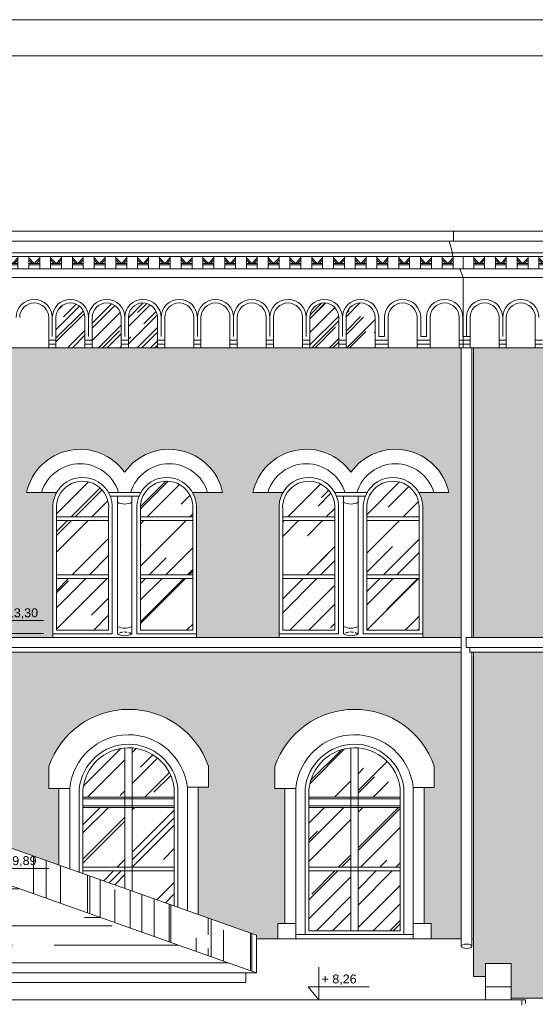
# Model space of a CAD drawing. Header units: millimetres. Extents: x -5254 to 173417, y -28809 to -6400.
# Tile 170 of 256: x 122901 to 123612, y -11898 to -10542. Entities that reach past the tile are written whole.
import ezdxf

# ---------------------------------------------------------------- set-up
doc = ezdxf.new("R2010")
doc.units = ezdxf.units.MM
doc.linetypes.add('HIDDEN', pattern=[9.525, 6.35, -3.175])
for name, color, linetype, lineweight in [('me_cegła', 7, 'Continuous', 5), ('me_cienka', 7, 'Continuous', 15), ('me_cienkie', 7, 'Continuous', 9), ('me_drewno', 7, 'Continuous', 15), ('me_koty', 7, 'Continuous', 13), ('me_szyby', 7, 'Continuous', 13), ('me_tabela', 7, 'Continuous', 20), ('me_ściany', 7, 'Continuous', 20)]:
    doc.layers.add(name, color=color, linetype=linetype, lineweight=lineweight)
doc.styles.add('TABELKA', font='arial.ttf')
pattern_1 = [(45, (102824.302, -23994.794), (21.552615, 57.47364), [381, -50.8, 127, -25.4]), (45, (102839.21, -23961.927), (-41.847994, 5.92697), [76.2, -8.382, 152.4, -19.05]), (45, (102818.016, -23970.548), (81.36112, 105.428207), [203.2, -35.56, 101.6, -25.4])]

# ---------------------------------------------------------------- blocks, each defined once
blk = doc.blocks.new('arch1')
at = {"layer": 'me_cienkie'}
for p, q in [((-42, 231.9), (-42, 202.6)), ((178, 231.4), (178, 201)), ((-42, 202.6), (-28, 202.6)), ((178, 201), (164, 201)), ((-13, 0), (149, 0))]:
    blk.add_line(p, q, dxfattribs=at)
for points in [[(-13, 202.6), (-38, 202.6)], [(-28, 15), (-28, 202.6)], [(-13, 0), (-13, 202.6)], [(149, 0), (149, 201)], [(149, 201), (174, 201)], [(164, 15), (164, 201)], [(-13, 4.5), (-13, -6), (-37.5, -6), (-37.5, 15)], [(-37.5, 15), (-13, 15)], [(149, 4.5), (149, -6), (173.5, -6), (173.5, 15)], [(173.5, 15), (149, 15)]]:
    blk.add_lwpolyline(points, dxfattribs=at)
blk.add_arc((67.9, 193.6), 116.4, 18.9472, 160.8043, dxfattribs=at)
blk = doc.blocks.new('*U11733')
at = {"layer": 'me_cienkie'}
for points in [[(-7.5, -8.5), (-7.5, 8.5)], [(-7.5, 6.5), (0, -1)], [(-7.5, 3.7), (-2.8, -1)], [(7.5, 6.5), (0, -1)], [(7.5, 3.7), (2.8, -1)], [(7.5, -8.5), (7.5, 8.5)], [(0, -1), (-7.5, -1)], [(0, -3), (-7.5, -3)], [(0, -1), (7.5, -1)], [(0, -3), (7.5, -3)]]:
    blk.add_lwpolyline(points, dxfattribs=at)
blk = doc.blocks.new('*U11734')
at = {"layer": 'me_cienkie', "color": 0, "linetype": 'ByBlock', "lineweight": -2, "transparency": 16777216}
for p in [(0, 0), (30, 0), (60, 0), (90, 0), (120, 0), (150, 0), (180, 0), (210, 0), (240, 0), (270, 0), (300, 0), (330, 0), (360, 0), (390, 0), (420, 0), (450, 0), (480, 0), (510, 0), (540, 0), (570, 0), (600, 0), (630, 0), (660, 0), (690, 0), (720, 0), (750, 0), (780, 0), (810, 0), (840, 0), (870, 0), (900, 0), (930, 0), (960, 0), (990, 0), (1020, 0), (1050, 0), (1080, 0)]:
    blk.add_blockref('*U11733', p, dxfattribs=at)
blk = doc.blocks.new('*U11724')
at = {"layer": 'me_cienkie'}
for points in [[(-7.5, -8.5), (-7.5, 8.5)], [(-7.5, 6.5), (0, -1)], [(-7.5, 3.7), (-2.8, -1)], [(7.5, 6.5), (0, -1)], [(7.5, 3.7), (2.8, -1)], [(7.5, -8.5), (7.5, 8.5)], [(0, -1), (-7.5, -1)], [(0, -3), (-7.5, -3)], [(0, -1), (7.5, -1)], [(0, -3), (7.5, -3)]]:
    blk.add_lwpolyline(points, dxfattribs=at)
blk = doc.blocks.new('*U11725')
at = {"layer": 'me_cienkie', "color": 0, "linetype": 'ByBlock', "lineweight": -2, "transparency": 16777216}
for p in [(0, 0), (30, 0), (60, 0), (90, 0), (120, 0), (150, 0), (180, 0), (210, 0), (240, 0), (270, 0), (300, 0), (330, 0), (360, 0), (390, 0), (420, 0), (450, 0), (480, 0), (510, 0), (540, 0), (570, 0), (600, 0), (630, 0), (660, 0), (690, 0), (720, 0), (750, 0), (780, 0), (810, 0), (840, 0), (870, 0), (900, 0), (930, 0), (960, 0), (990, 0), (1020, 0), (1050, 0), (1080, 0), (1110, 0), (1140, 0), (1170, 0), (1200, 0), (1230, 0)]:
    blk.add_blockref('*U11724', p, dxfattribs=at)
blk = doc.blocks.new('KOTA')
at = {"color": 0}
for p, q in [((0, 0), (0, 50)), ((-16.6, 20), (76.8, 20)), ((-16.6, 20), (0, 0))]:
    blk.add_line(p, q, dxfattribs=at)
at = {"color": 0, "style": 'TABELKA', "flags": 4}
blk.add_attdef('POZIOM', (1.4, 25), '', height=13.7, rotation=360, dxfattribs=at)

msp = doc.modelspace()

# ---------------------------------------------------------------- hatches: boundary and pattern name
at = {"layer": 'me_cegła'}
h = msp.add_hatch(dxfattribs=at)
h.set_pattern_fill('AR-BRSTD', color=256, scale=0.125)
h.set_pattern_definition([(0, (122242.051, -11393.04), (0, 8.467725), []), (90, (122242.051, -11393.04), (-12.7, 8.467725), [8.467725, -8.467725])])
h.paths.add_polyline_path([(122946.23, -11216.92, -0.1512883), (122951.64, -11193.2), (122910.08, -11193.2, -0.6510077), (123045.23, -11165.43, -0.6510077), (123180.38, -11193.2), (123138.83, -11193.2, -0.1512883), (123144.23, -11216.92), (123144.23, -11388.04), (123144.23, -11393.04), (123258.23, -11393.04), (123258.23, -11388.04), (123258.23, -11216.92, -0.1512883), (123263.64, -11193.2), (123222.08, -11193.2, -0.6510077), (123357.23, -11165.43, -0.6510077), (123492.38, -11193.2), (123450.83, -11193.2, -0.1512883), (123456.23, -11216.92), (123456.23, -11388.04), (123456.23, -11393.04), (123509.23, -11393.04), (123509.23, -10994.04), (122242.05, -10994.04), (122242.05, -11393.04), (122317.23, -11393.04), (122317.23, -11388.04), (122317.23, -11216.92, -0.1512883), (122322.64, -11193.2), (122281.08, -11193.2, -0.6510077), (122416.23, -11165.43, -0.6510077), (122551.38, -11193.2), (122509.83, -11193.2, -0.1512883), (122515.23, -11216.92), (122515.23, -11388.04), (122515.23, -11393.04), (122633.23, -11393.04), (122633.23, -11388.04), (122633.23, -11216.92, -0.1512883), (122638.64, -11193.2), (122597.08, -11193.2, -0.6510077), (122732.23, -11165.43, -0.6510077), (122867.38, -11193.2), (122825.83, -11193.2, -0.1512883), (122831.23, -11216.92), (122831.23, -11388.04), (122831.23, -11393.04), (122946.23, -11393.04), (122946.23, -11388.04)])
h.paths.add_polyline_path([(122864.39, -11387.62), (122849.48, -11369.62), (122864.39, -11369.62)], flags=16)
h.paths.add_polyline_path([(123971.56, -11216.92, -0.1512883), (123976.96, -11193.2), (123935.41, -11193.2, -0.6510077), (124070.56, -11165.43, -0.6510077), (124205.7, -11193.2), (124164.15, -11193.2, -0.1512883), (124169.56, -11216.92), (124169.56, -11388.04), (124169.56, -11393.04), (124281.56, -11393.04), (124281.56, -11388.04), (124281.56, -11216.92, -0.1512883), (124286.96, -11193.2), (124245.41, -11193.2, -0.6510077), (124380.56, -11165.43, -0.6510077), (124515.7, -11193.2), (124474.15, -11193.2, -0.1512883), (124479.56, -11216.92), (124479.56, -11388.04), (124479.56, -11393.04), (124621.55, -11393.04), (124621.55, -10994.04), (124607.55, -10994.04), (123526.23, -10994.04), (123526.23, -11393.04), (123660.56, -11393.04), (123660.56, -11388.04), (123660.56, -11216.92, -0.1512883), (123665.96, -11193.2), (123624.41, -11193.2, -0.6510077), (123759.56, -11165.43, -0.6510077), (123894.7, -11193.2), (123853.15, -11193.2, -0.1512883), (123858.56, -11216.92), (123858.56, -11388.04), (123858.56, -11393.04), (123971.56, -11393.04), (123971.56, -11388.04)])
h.paths.add_polyline_path([(124182.81, -11369.62), (124197.71, -11369.62), (124197.71, -11387.62)], flags=16)
h.paths.add_polyline_path([(124738.55, -10994.04), (124724.55, -10994.04), (124636.55, -10994.04), (124636.55, -11393.04), (124738.55, -11393.04)])
h.paths.add_polyline_path([(124529.6, -11376.67), (124594.81, -11376.67), (124594.81, -11354.49), (124529.6, -11354.49)], flags=24)
h.paths.add_polyline_path([(124197.76, -11371.25), (124262.97, -11371.25), (124262.97, -11349.07), (124197.76, -11349.07)], flags=24)
h = msp.add_hatch(dxfattribs=at)
h.set_pattern_fill('AR-BRSTD', color=256, scale=0.11)
h.set_pattern_definition([(0, (-1522.8736, -898.491), (0, 7.451598), []), (90, (-1522.874, -898.491), (-11.176, 7.451598), [7.451598, -7.451598])])
h.paths.add_polyline_path([(123509.23, -11413.04), (122242.05, -11413.04), (122242.05, -11808.04), (122270.76, -11808.04), (122270.76, -11807.95), (122255.85, -11789.95), (122317.73, -11789.95), (122317.73, -11787.04), (122327.23, -11787.04), (122327.23, -11601.05), (122313.2, -11601.05), (122313.2, -11570.66, -0.7123526), (122533.26, -11570.18), (122533.26, -11599.42), (122519.23, -11599.42), (122519.23, -11787.04), (122528.73, -11787.04), (122528.73, -11798.61), (122640.23, -11759.09), (122640.23, -11601.05), (122626.2, -11601.05), (122626.2, -11570.66, -0.7123526), (122846.26, -11570.18), (122846.26, -11599.42), (122832.23, -11599.42), (122832.23, -11691.04), (122871.73, -11677.04), (122954.73, -11706.46), (122954.73, -11601.05), (122940.7, -11601.05), (122940.7, -11570.66, -0.7123526), (123160.76, -11570.18), (123160.76, -11599.42), (123146.73, -11599.42), (123146.73, -11774.51), (123227.23, -11803.04), (123227.23, -11808.04), (123256.73, -11808.04), (123256.73, -11787.04), (123266.23, -11787.04), (123266.23, -11601.05), (123256.23, -11601.05), (123252.2, -11601.05), (123252.2, -11570.66, -0.7123526), (123472.26, -11570.18), (123472.26, -11599.42), (123458.23, -11599.42), (123458.23, -11787.04), (123467.73, -11787.04), (123467.73, -11808.04), (123509.23, -11808.04)])
h.paths.add_polyline_path([(122628.2, -11534.67), (122624.2, -11534.67), (122624.2, -11538.67), (122616.2, -11538.67), (122616.2, -11541.67), (122624.37, -11541.67), (122624.37, -11601.05), (122621.2, -11601.05), (122621.2, -11541.67), (122616.2, -11541.67), (122616.2, -11549.67), (122602.37, -11549.67), (122602.37, -11541.67), (122597.37, -11541.67), (122597.37, -11601.05), (122594.2, -11601.05), (122594.2, -11541.67), (122597.37, -11541.67), (122602.37, -11541.67), (122602.37, -11538.67), (122594.37, -11538.67), (122594.37, -11534.67), (122590.37, -11534.67), (122604.37, -11509.67), (122614.2, -11509.67)], flags=16)
h.paths.add_polyline_path([(124621.55, -11413.04), (123526.23, -11413.04), (123526.23, -11860.04), (123543.05, -11860.04), (123543.05, -11842.04), (123578.05, -11842.04), (123578.05, -11874.04), (123578.05, -11890.04), (124621.55, -11890.04)])
h.paths.add_polyline_path([(124181.06, -11570.18), (124181.06, -11599.42), (124167.03, -11599.42), (124167.03, -11787.04), (124176.53, -11787.04), (124176.53, -11808.04), (124152.03, -11808.04), (124152.03, -11802.04), (123990.03, -11802.04), (123990.03, -11808.04), (123965.53, -11808.04), (123965.53, -11787.04), (123975.03, -11787.04), (123975.03, -11601.05), (123961, -11601.05), (123961, -11570.66, -0.7123526)], flags=16)
h.paths.add_polyline_path([(123868.06, -11570.18), (123868.06, -11599.42), (123854.03, -11599.42), (123854.03, -11787.04), (123863.53, -11787.04), (123863.53, -11808.04), (123839.03, -11808.04), (123839.03, -11802.04), (123677.03, -11802.04), (123677.03, -11808.04), (123652.53, -11808.04), (123652.53, -11787.04), (123662.03, -11787.04), (123662.03, -11601.05), (123648, -11601.05), (123648, -11570.66, -0.7123526)], flags=16)
h.paths.add_polyline_path([(124152.03, -11802.04), (124152.03, -11599.42, 0.9036416), (123990.03, -11601.05), (123990.03, -11802.04)], flags=0)
h.paths.add_polyline_path([(124134.03, -11601.2), (124134.03, -11797.04), (124008.03, -11797.04), (124008.03, -11602.76, -0.9037378)], flags=0)
h.paths.add_polyline_path([(123677.03, -11601.05), (123677.03, -11802.04), (123839.03, -11802.04), (123839.03, -11599.42, 0.9036414)], flags=0)
h.paths.add_polyline_path([(123821.03, -11601.2), (123821.03, -11797.04), (123695.03, -11797.04), (123695.03, -11602.76, -0.9037378)], flags=0)
h.paths.add_polyline_path([(124066.03, -11613.04), (124076.03, -11613.04), (124076.03, -11670.33), (124076.03, -11714.54), (124066.03, -11714.54), (124066.03, -11670.33)], flags=0)
h.paths.add_polyline_path([(123763.03, -11613.04), (123763.03, -11670.33), (123763.03, -11714.54), (123753.03, -11714.54), (123753.03, -11670.33), (123753.03, -11613.04)], flags=0)
h.paths.add_polyline_path([(124269, -11570.66, -0.7123526), (124489.06, -11570.18), (124489.06, -11599.42), (124475.03, -11599.42), (124475.03, -11787.04), (124484.53, -11787.04), (124484.53, -11808.04), (124460.03, -11808.04), (124460.03, -11802.04), (124298.03, -11802.04), (124298.03, -11808.04), (124273.53, -11808.04), (124273.53, -11787.04), (124283.03, -11787.04), (124283.03, -11601.05), (124269, -11601.05)], flags=16)
h.paths.add_polyline_path([(124298.03, -11601.05), (124298.03, -11802.04), (124460.03, -11802.04), (124460.03, -11599.42, 0.9036414)], flags=0)
h.paths.add_polyline_path([(124442.03, -11601.2), (124442.03, -11797.04), (124316.03, -11797.04), (124316.03, -11602.76, -0.9037378)], flags=0)
h.paths.add_polyline_path([(124384.03, -11613.04), (124384.03, -11670.33), (124384.03, -11714.54), (124374.03, -11714.54), (124374.03, -11670.33), (124374.03, -11613.04)], flags=0)
h.paths.add_polyline_path([(124516.05, -11784.04), (124530.96, -11784.04), (124530.96, -11802.04)], flags=16)
h.paths.add_polyline_path([(124738.55, -11413.04), (124636.55, -11413.04), (124636.55, -11890.04), (124738.55, -11890.04)])
h.paths.add_polyline_path([(124099.84, -11873.67), (124155.5, -11873.67), (124155.5, -11851.49), (124099.84, -11851.49)], flags=24)
h.paths.add_polyline_path([(124531, -11785.67), (124586.66, -11785.67), (124586.66, -11763.49), (124531, -11763.49)], flags=24)
at = {"layer": 'me_szyby'}
h = msp.add_hatch(dxfattribs=at)
h.set_pattern_fill('AR-RROOF', color=256, angle=45)
h.set_pattern_definition(pattern_1)
h.paths.add_polyline_path([(123050.55, -10994.04), (123090.55, -10994.04), (123090.55, -10952.27, 1), (123050.55, -10952.27)])
h.paths.add_polyline_path([(123040.55, -10952.27, 1), (123000.55, -10952.27), (123000.55, -10994.04), (123040.55, -10994.04)])
h.paths.add_polyline_path([(122950.55, -10952.27), (122950.55, -10994.04), (122990.55, -10994.04), (122990.55, -10952.27, 1)])
h = msp.add_hatch(dxfattribs=at)
h.set_pattern_fill('AR-RROOF', color=256, angle=45)
h.set_pattern_definition(pattern_1)
h.paths.add_polyline_path([(123390.55, -10952.27), (123390.55, -10994.04), (123350.55, -10994.04), (123350.55, -10952.27, -1)])
h.paths.add_polyline_path([(123340.55, -10952.27), (123340.55, -10994.04), (123300.55, -10994.04), (123300.55, -10952.27, -1)])
h = msp.add_hatch(dxfattribs=at)
h.set_pattern_fill('AR-RROOF', color=256, scale=2.2, angle=45)
h.set_pattern_definition([(45, (104159.626, -22615.82), (47.41575, 126.442), [838.2, -111.76, 279.4, -55.88]), (45, (104192.42, -22543.51), (-92.06559, 13.03933), [167.64, -18.4404, 335.28, -41.91]), (45, (104145.797, -22562.476), (178.994465, 231.942055), [447.04, -78.232, 223.52, -55.88])])
h.paths.add_polyline_path([(123067.23, -11311.71), (123139.23, -11311.71), (123139.23, -11383.04), (123067.23, -11383.04)])
h.paths.add_polyline_path([(123067.23, -11231.92), (123139.23, -11231.92), (123139.23, -11306.71), (123067.23, -11306.71)])
h.paths.add_polyline_path([(123139.23, -11216.92), (123139.23, -11226.92), (123067.23, -11226.92), (123067.23, -11216.92, -1.0903832)])
h.paths.add_polyline_path([(123023.23, -11216.92), (123023.23, -11226.92), (122951.23, -11226.92), (122951.23, -11216.92, -1.0903832)])
h.paths.add_polyline_path([(122951.23, -11231.92), (123023.23, -11231.92), (123023.23, -11306.71), (122951.23, -11306.71)])
h.paths.add_polyline_path([(122951.23, -11311.71), (123023.23, -11311.71), (123023.23, -11383.04), (122951.23, -11383.04)])
h = msp.add_hatch(dxfattribs=at)
h.set_pattern_fill('AR-RROOF', color=256, scale=2.2, angle=45)
h.set_pattern_definition([(45, (103847.626, -22615.82), (47.41575, 126.442), [838.2, -111.76, 279.4, -55.88]), (45, (103880.42, -22543.51), (-92.06559, 13.03933), [167.64, -18.4404, 335.28, -41.91]), (45, (103833.797, -22562.476), (178.994465, 231.942055), [447.04, -78.232, 223.52, -55.88])])
h.paths.add_polyline_path([(123379.23, -11311.71), (123451.23, -11311.71), (123451.23, -11383.04), (123379.23, -11383.04)])
h.paths.add_polyline_path([(123379.23, -11231.92), (123451.23, -11231.92), (123451.23, -11306.71), (123379.23, -11306.71)])
h.paths.add_polyline_path([(123451.23, -11216.92), (123451.23, -11226.92), (123379.23, -11226.92), (123379.23, -11216.92, -1.0903832)])
h.paths.add_polyline_path([(123335.23, -11216.92), (123335.23, -11226.92), (123263.23, -11226.92), (123263.23, -11216.92, -1.0903832)])
h.paths.add_polyline_path([(123263.23, -11231.92), (123335.23, -11231.92), (123335.23, -11306.71), (123263.23, -11306.71)])
h.paths.add_polyline_path([(123263.23, -11311.71), (123335.23, -11311.71), (123335.23, -11383.04), (123263.23, -11383.04)])
h = msp.add_hatch(dxfattribs=at)
h.set_pattern_fill('AR-RROOF', color=256, scale=2.2, angle=45)
h.set_pattern_definition([(45, (102824.3, -22615.82), (47.41575, 126.442), [838.2, -111.76, 279.4, -55.88]), (45, (102857.1, -22543.51), (-92.06559, 13.03933), [167.64, -18.4404, 335.28, -41.91]), (45, (102810.472, -22562.476), (178.994465, 231.942055), [447.04, -78.232, 223.52, -55.88])])
h.paths.add_polyline_path([(123055.73, -11627.04), (123113.73, -11627.04), (123113.73, -11709.54), (123055.73, -11709.54), (123055.73, -11670.33)])
h.paths.add_polyline_path([(122987.73, -11627.04), (123045.73, -11627.04), (123045.73, -11670.33), (123045.73, -11709.54), (122987.73, -11709.54)])
h.paths.add_polyline_path([(123045.73, -11545.24), (123045.73, -11613.04), (122987.73, -11613.04), (122987.73, -11602.76, -0.3655516)])
h.paths.add_polyline_path([(123055.73, -11545.23, -0.3592557), (123113.73, -11601.2), (123113.73, -11613.04), (123055.73, -11613.04)])
h.paths.add_polyline_path([(123055.73, -11714.54), (123055.73, -11714.54), (123113.73, -11714.54), (123113.73, -11762.81), (123055.73, -11742.26)])
h.paths.add_polyline_path([(122987.73, -11718.15), (122987.73, -11714.54), (123045.73, -11714.54), (123045.73, -11738.71)])
h.paths.add_polyline_path([(122741.23, -11627.04), (122799.23, -11627.04), (122799.23, -11702.74), (122780.03, -11709.54), (122741.23, -11709.54), (122741.23, -11670.33)])
h.paths.add_polyline_path([(122741.23, -11545.23, -0.3592557), (122799.23, -11601.2), (122799.23, -11613.04), (122741.23, -11613.04)])
h.paths.add_polyline_path([(122731.23, -11545.24), (122731.23, -11613.04), (122673.23, -11613.04), (122673.23, -11602.76, -0.3655516)])
h.paths.add_polyline_path([(122673.23, -11627.04), (122731.23, -11627.04), (122731.23, -11670.33), (122731.23, -11709.54), (122673.23, -11709.54)])
h.paths.add_polyline_path([(122673.23, -11714.54), (122731.23, -11714.54), (122731.23, -11726.84), (122673.23, -11747.39)])
h.paths.add_polyline_path([(122741.23, -11714.54), (122741.23, -11714.54), (122765.93, -11714.54), (122741.23, -11723.29)])
h = msp.add_hatch(dxfattribs=at)
h.set_pattern_fill('AR-RROOF', color=256, scale=2.2, angle=45)
h.set_pattern_definition([(45, (98212.29, -22612.82), (47.41575, 126.44201), [838.2, -111.76, 279.4, -55.88]), (45, (98245.084, -22540.51), (-92.06559, 13.03933), [167.64, -18.4404, 335.28, -41.91]), (45, (98198.46, -22559.476), (178.994465, 231.942055), [447.04, -78.232, 223.52, -55.88])])
h.paths.add_polyline_path([(123367.23, -11545.23, -0.3592557), (123425.23, -11601.2), (123425.23, -11613.04), (123367.23, -11613.04)])
h.paths.add_polyline_path([(123357.23, -11545.24), (123357.23, -11613.04), (123299.23, -11613.04), (123299.23, -11602.76, -0.3655516)])
h.paths.add_polyline_path([(123367.23, -11670.33), (123367.23, -11627.04), (123425.23, -11627.04), (123425.23, -11709.54), (123367.23, -11709.54)])
h.paths.add_polyline_path([(123299.23, -11627.04), (123357.23, -11627.04), (123357.23, -11670.33), (123357.23, -11709.54), (123299.23, -11709.54)])
h.paths.add_polyline_path([(123299.23, -11714.54), (123357.23, -11714.54), (123357.23, -11745.62), (123357.23, -11797.04), (123299.23, -11797.04)])
h.paths.add_polyline_path([(123367.23, -11745.62), (123367.23, -11714.54), (123367.23, -11714.54), (123425.23, -11714.54), (123425.23, -11797.04), (123367.23, -11797.04)])
h = msp.add_hatch(dxfattribs=at)
h.set_pattern_fill('AR-RROOF', color=256, scale=2.2, angle=90)
h.set_pattern_definition([(90, (102824.3, -23994.794), (-55.88, 122.936), [838.2, -111.76, 279.4, -55.88]), (90, (102796.36, -23920.474), (-74.3204, -55.88), [167.64, -18.4404, 335.28, -41.91]), (90, (102776.804, -23966.854), (-37.4396, 290.576), [447.04, -78.232, 223.52, -55.88])])
h.paths.add_polyline_path([(122871.73, -11729.04), (122856.82, -11711.04), (122871.73, -11711.04)], flags=17)
h.paths.add_polyline_path([(123227.23, -11855.04), (123227.23, -11803.04), (122871.73, -11677.04), (122871.73, -11729.04)])
h = msp.add_hatch(dxfattribs=at)
h.set_pattern_fill('AR-RROOF', color=256, scale=3)
h.set_pattern_definition([(0, (119774.07, -11855.04), (167.64, 76.2), [1143, -152.4, 381, -76.2]), (0, (119875.41, -11816.94), (-76.2, 101.346), [228.6, -25.146, 457.2, -57.15]), (0, (119812.167, -11790.27), (396.24, 51.054), [609.6, -106.68, 304.8, -76.2])])
h.paths.add_polyline_path([(123227.23, -11855.04), (122871.73, -11729.04), (122516.23, -11855.04)])

# ---------------------------------------------------------------- linework, layer by layer
at = {"layer": 'me_cienka'}
for p, q in [((122239.05, -10833.27), (123498.55, -10833.27)), ((123486.55, -10847.27), (122239.05, -10847.27)), ((123509.23, -11818.29), (123509.23, -10994.04)), ((123524.23, -11393.04), (123524.23, -10994.04)), ((123524.23, -11818.29), (123524.23, -11413.04)), ((122176.05, -11892.04), (123598.05, -11892.04)), ((123593.05, -11892.04), (123593.05, -11899.54)), ((123598.05, -11892.04), (123598.05, -11897.04))]:
    msp.add_line(p, q, dxfattribs=at)
for points in [[(123498.55, -10847.27), (123498.55, -10833.27), (124485.55, -10833.27)], [(123486.55, -10847.27), (124485.55, -10847.27)]]:
    msp.add_lwpolyline(points, dxfattribs=at)
at = {"layer": 'me_cienka', "extrusion": (0, 0, -1)}
msp.add_ellipse((123516.73, -11818.29), major_axis=(-7.5, 0), ratio=0.4, dxfattribs=at)
at = {"layer": 'me_cienkie'}
for p, q in [((122254.05, -10863.27), (123497.23, -10863.27)), ((123497.23, -10868.27), (122254.05, -10868.27)), ((122244.05, -10885.27), (123507.23, -10885.27)), ((123512.23, -10897.27), (122239.05, -10897.27)), ((123512.23, -10897.27), (123512.23, -10994.04)), ((122950.55, -10983.37), (122940.55, -10983.37)), ((123000.55, -10983.37), (122990.55, -10983.37)), ((123000.55, -10983.37), (122990.55, -10983.37)), ((123050.55, -10983.37), (123040.55, -10983.37)), ((123100.55, -10983.37), (123090.55, -10983.37)), ((123150.55, -10983.37), (123140.55, -10983.37)), ((123200.55, -10983.37), (123190.55, -10983.37)), ((123250.55, -10983.37), (123240.55, -10983.37)), ((123300.55, -10983.37), (123290.55, -10983.37)), ((123300.55, -10983.37), (123290.55, -10983.37)), ((123350.55, -10983.37), (123340.55, -10983.37)), ((123408.55, -10983.37), (123390.55, -10983.37)), ((123403.55, -10978.37), (123395.55, -10978.37)), ((123466.55, -10983.37), (123448.55, -10983.37)), ((123461.55, -10978.37), (123453.55, -10978.37)), ((123512.23, -10983.37), (123506.55, -10983.37)), ((123511.55, -10978.37), (123512.23, -10978.37)), ((123521.55, -10978.37), (123512.23, -10978.37)), ((123521.55, -10983.37), (123512.23, -10983.37)), ((123571.55, -10983.37), (123561.55, -10983.37)), ((123621.55, -10983.37), (123611.55, -10983.37)), ((124752.55, -10994.04), (118907.65, -10994.04)), ((122950.55, -10989.04), (122940.55, -10989.04)), ((123000.55, -10989.04), (122990.55, -10989.04)), ((123000.55, -10989.04), (122990.55, -10989.04)), ((123050.55, -10989.04), (123040.55, -10989.04)), ((123100.55, -10989.04), (123090.55, -10989.04)), ((123150.55, -10989.04), (123140.55, -10989.04)), ((123200.55, -10989.04), (123190.55, -10989.04)), ((123250.55, -10989.04), (123240.55, -10989.04)), ((123300.55, -10989.04), (123290.55, -10989.04)), ((123300.55, -10989.04), (123290.55, -10989.04)), ((123350.55, -10989.04), (123340.55, -10989.04)), ((123408.55, -10989.04), (123390.55, -10989.04)), ((123466.55, -10989.04), (123448.55, -10989.04)), ((123512.23, -10989.04), (123506.55, -10989.04)), ((123521.55, -10989.04), (123512.23, -10989.04)), ((123571.55, -10989.04), (123561.55, -10989.04)), ((123621.55, -10989.04), (123611.55, -10989.04)), ((122933.5, -11387.62), (122849.48, -11387.62)), ((122946.23, -11388.04), (122946.23, -11393.04)), ((123144.23, -11388.04), (123144.23, -11393.04)), ((123258.23, -11388.04), (123258.23, -11393.04)), ((123456.23, -11388.04), (123456.23, -11393.04)), ((122940.7, -11570.66), (122940.7, -11601.05)), ((123160.76, -11570.18), (123160.76, -11599.42)), ((122940.7, -11601.05), (122954.73, -11601.05)), ((122969.73, -11711.77), (122969.73, -11601.05)), ((123160.76, -11599.42), (123146.73, -11599.42)), ((122871.73, -11677.04), (123227.23, -11803.04)), ((122871.73, -11729.04), (123227.23, -11855.04)), ((123227.23, -11855.04), (123227.23, -11803.04)), ((123443.23, -11802.04), (123281.23, -11802.04)), ((123431.25, -11802.04), (123293.25, -11802.04)), ((123431.25, -11802.04), (123293.25, -11802.04)), ((123431.25, -11802.04), (123293.25, -11802.04)), ((123431.25, -11802.04), (123293.25, -11802.04)), ((123430.23, -11802.04), (123294.23, -11802.04)), ((123524.23, -11808.04), (123526.23, -11808.04)), ((123543.05, -11874.04), (123543.05, -11842.04)), ((123543.05, -11842.04), (123578.05, -11842.04)), ((123578.05, -11842.04), (123578.05, -11874.04)), ((123227.23, -11855.04), (122516.23, -11855.04)), ((123212.23, -11855.04), (123212.23, -11868.04)), ((123212.23, -11868.04), (122531.23, -11868.04)), ((123578.05, -11874.04), (123543.05, -11874.04)), ((123543.05, -11874.04), (123543.05, -11892.04)), ((123578.05, -11892.04), (123578.05, -11874.04))]:
    msp.add_line(p, q, dxfattribs=at)
for points in [[(123486.55, -10847.27), (124466.24, -10847.27)], [(123512.23, -10847.27), (123492.92, -10847.27)], [(123497.23, -10863.27), (123492.92, -10847.27)], [(123512.23, -10863.27), (123497.23, -10863.27), (123497.23, -10868.27)], [(123497.23, -10863.27), (124500.55, -10863.27)], [(123512.23, -10868.27), (123497.23, -10868.27)], [(123497.23, -10868.27), (124470.55, -10868.27)], [(123512.23, -10885.27), (123512.23, -10868.27)], [(123507.23, -10885.27), (123512.23, -10897.27)], [(123512.23, -10897.27), (123507.23, -10885.27), (123512.23, -10885.27)], [(123507.23, -10885.27), (124490.55, -10885.27)], [(124485.55, -10897.27), (123512.23, -10897.27)], [(122940.55, -10952.27), (122940.55, -10994.04)], [(122945.55, -10952.27), (122945.55, -10978.37)], [(122945.55, -10952.27), (122945.55, -10978.37)], [(122945.55, -10952.27), (122945.55, -10978.37)], [(122945.55, -10952.27), (122945.55, -10978.37)], [(122945.55, -10952.27), (122945.55, -10978.37)], [(122945.55, -10952.27), (122945.55, -10978.37)], [(122945.55, -10952.27), (122945.55, -10978.37)], [(122945.55, -10952.27), (122945.55, -10978.37)], [(122950.55, -10952.27), (122950.55, -10994.04)], [(122990.55, -10952.27), (122990.55, -10994.04)], [(122995.55, -10952.27), (122995.55, -10978.37)], [(122995.55, -10952.27), (122995.55, -10978.37)], [(122995.55, -10952.27), (122995.55, -10978.37)], [(122995.55, -10952.27), (122995.55, -10978.37)], [(123000.55, -10952.27), (123000.55, -10994.04)], [(123000.55, -10952.27), (123000.55, -10994.04)], [(123040.55, -10952.27), (123040.55, -10994.04)], [(123045.55, -10952.27), (123045.55, -10978.37)], [(123045.55, -10952.27), (123045.55, -10978.37)], [(123050.55, -10952.27), (123050.55, -10994.04)], [(123090.55, -10952.27), (123090.55, -10994.04)], [(123095.55, -10952.27), (123095.55, -10978.37)], [(123095.55, -10952.27), (123095.55, -10978.37)], [(123095.55, -10952.27), (123095.55, -10978.37)], [(123095.55, -10952.27), (123095.55, -10978.37)], [(123095.55, -10952.27), (123095.55, -10978.37)], [(123095.55, -10952.27), (123095.55, -10978.37)], [(123100.55, -10952.27), (123100.55, -10994.04)], [(123140.55, -10952.27), (123140.55, -10994.04)], [(123145.55, -10952.27), (123145.55, -10978.37)], [(123145.55, -10952.27), (123145.55, -10978.37)], [(123145.55, -10952.27), (123145.55, -10978.37)], [(123145.55, -10952.27), (123145.55, -10978.37)], [(123145.55, -10952.27), (123145.55, -10978.37)], [(123145.55, -10952.27), (123145.55, -10978.37)], [(123150.55, -10952.27), (123150.55, -10994.04)], [(123150.55, -10952.27), (123150.55, -10994.04)], [(123190.55, -10952.27), (123190.55, -10994.04)], [(123195.55, -10952.27), (123195.55, -10978.37)], [(123195.55, -10952.27), (123195.55, -10978.37)], [(123195.55, -10952.27), (123195.55, -10978.37)], [(123195.55, -10952.27), (123195.55, -10978.37)], [(123195.55, -10952.27), (123195.55, -10978.37)], [(123195.55, -10952.27), (123195.55, -10978.37)], [(123200.55, -10952.27), (123200.55, -10994.04)], [(123200.55, -10952.27), (123200.55, -10994.04)], [(123240.55, -10952.27), (123240.55, -10994.04)], [(123245.55, -10952.27), (123245.55, -10978.37)], [(123245.55, -10952.27), (123245.55, -10978.37)], [(123245.55, -10952.27), (123245.55, -10978.37)], [(123245.55, -10952.27), (123245.55, -10978.37)], [(123245.55, -10952.27), (123245.55, -10978.37)], [(123245.55, -10952.27), (123245.55, -10978.37)], [(123250.55, -10952.27), (123250.55, -10994.04)], [(123250.55, -10952.27), (123250.55, -10994.04)], [(123290.55, -10952.27), (123290.55, -10994.04)], [(123295.55, -10952.27), (123295.55, -10978.37)], [(123295.55, -10952.27), (123295.55, -10978.37)], [(123295.55, -10952.27), (123295.55, -10978.37)], [(123295.55, -10952.27), (123295.55, -10978.37)], [(123295.55, -10952.27), (123295.55, -10978.37)], [(123300.55, -10952.27), (123300.55, -10994.04)], [(123300.55, -10952.27), (123300.55, -10994.04)], [(123340.55, -10952.27), (123340.55, -10994.04)], [(123345.55, -10952.27), (123345.55, -10978.37)], [(123345.55, -10952.27), (123345.55, -10978.37)], [(123350.55, -10952.27), (123350.55, -10994.04)], [(123390.55, -10952.27), (123390.55, -10994.04)], [(123395.55, -10952.27), (123395.55, -10978.37)], [(123403.55, -10952.27), (123403.55, -10978.37)], [(123403.55, -10952.27), (123403.55, -10978.37)], [(123403.55, -10952.27), (123403.55, -10978.37)], [(123408.55, -10952.27), (123408.55, -10994.04)], [(123448.55, -10952.27), (123448.55, -10994.04)], [(123453.55, -10952.27), (123453.55, -10978.37)], [(123453.55, -10952.27), (123453.55, -10978.37)], [(123453.55, -10952.27), (123453.55, -10978.37)], [(123461.55, -10952.27), (123461.55, -10978.37)], [(123461.55, -10952.27), (123461.55, -10978.37)], [(123461.55, -10952.27), (123461.55, -10978.37)], [(123466.55, -10952.27), (123466.55, -10994.04)], [(123506.55, -10952.27), (123506.55, -10994.04)], [(123511.55, -10952.27), (123511.55, -10978.37)], [(123511.55, -10952.27), (123511.55, -10978.37)], [(123511.55, -10952.27), (123511.55, -10978.37)], [(123516.55, -10952.27), (123516.55, -10978.37)], [(123521.55, -10952.27), (123521.55, -10994.04)], [(123561.55, -10952.27), (123561.55, -10994.04)], [(123566.55, -10952.27), (123566.55, -10978.37)], [(123566.55, -10952.27), (123566.55, -10978.37)], [(123566.55, -10952.27), (123566.55, -10978.37)], [(123571.55, -10952.27), (123571.55, -10994.04)], [(123611.55, -10952.27), (123611.55, -10994.04)], [(122951.64, -11193.2), (122910.08, -11193.2)], [(123067.64, -11193.2), (123022.83, -11193.2)], [(123065.18, -11198.2), (123025.28, -11198.2)], [(123035.23, -11388.04), (123035.23, -11198.2)], [(123055.23, -11388.04), (123055.23, -11198.2)], [(123138.83, -11193.2), (123180.38, -11193.2)], [(123263.64, -11193.2), (123222.08, -11193.2)], [(123379.64, -11193.2), (123334.83, -11193.2)], [(123377.18, -11198.2), (123337.28, -11198.2)], [(123347.23, -11388.04), (123347.23, -11198.2)], [(123367.23, -11388.04), (123367.23, -11198.2)], [(123450.83, -11193.2), (123492.38, -11193.2)], [(122969.73, -11601.05), (122944.73, -11601.05)], [(122954.73, -11706.46), (122954.73, -11601.05)], [(122969.73, -11711.77), (122969.73, -11601.05)], [(123131.73, -11769.19), (123131.73, -11599.42)], [(123131.73, -11599.42), (123156.73, -11599.42)], [(123131.73, -11769.19), (123131.73, -11599.42)], [(123146.73, -11774.51), (123146.73, -11599.42)], [(123281.23, -11802.04), (123281.23, -11601.05)], [(123443.23, -11802.04), (123443.23, -11599.42)]]:
    msp.add_lwpolyline(points, dxfattribs=at)
for centre, radius, start, end in [((122920.55, -10952.27), 25, 0, 180), ((122970.55, -10952.27), 25, 0, 180), ((123020.55, -10952.27), 25, 0, 180), ((123070.55, -10952.27), 25, 0, 180), ((123120.55, -10952.27), 25, 0, 180), ((123170.55, -10952.27), 25, 0, 180), ((123220.55, -10952.27), 25, 0, 180), ((123270.55, -10952.27), 25, 0, 180), ((123320.55, -10952.27), 25, 0, 180), ((123370.55, -10952.27), 25, 0, 180), ((123428.55, -10952.27), 25, 0, 180), ((123486.55, -10952.27), 25, 0, 180), ((123541.55, -10952.27), 25, 0, 180), ((123591.55, -10952.27), 25, 0, 180), ((122920.55, -10952.27), 20, 0, 180), ((122970.55, -10952.27), 20, 0, 180), ((123020.55, -10952.27), 20, 0, 180), ((123070.55, -10952.27), 20, 0, 180), ((123120.55, -10952.27), 20, 0, 180), ((123170.55, -10952.27), 20, 0, 180), ((123220.55, -10952.27), 20, 0, 180), ((123270.55, -10952.27), 20, 0, 180), ((123320.55, -10952.27), 20, 0, 180), ((123370.55, -10952.27), 20, 0, 180), ((123428.55, -10952.27), 20, 0, 180), ((123486.55, -10952.27), 20, 0, 180), ((123541.55, -10952.27), 20, 0, 180), ((123591.55, -10952.27), 20, 0, 180), ((122983.8, -11209.22), 75.44, 35.48267, 167.74043), ((123106.66, -11209.22), 75.44, 12.25957, 144.51733), ((123295.8, -11209.22), 75.44, 35.48267, 167.74043), ((123418.66, -11209.22), 75.44, 12.25957, 144.51733), ((122983.8, -11209.22), 55.44, 16.79471, 163.20529), ((123106.66, -11209.22), 55.44, 16.79471, 163.20529), ((123295.8, -11209.22), 55.44, 16.79471, 163.20529), ((123418.66, -11209.22), 55.44, 16.79471, 163.20529), ((123106.66, -11209.22), 75.44, 162.84299, 163.20529), ((123418.66, -11209.22), 75.44, 162.84299, 163.20529), ((123045.23, -11188.48), 20.77, 241.21372, 298.78628), ((123357.23, -11188.48), 20.77, 241.21372, 298.78628), ((123045.23, -11359.56), 20.77, 241.21372, 298.78628), ((123357.23, -11359.56), 20.77, 241.21372, 298.78628), ((123045.23, -11369.84), 20.77, 241.21372, 298.78628), ((123357.23, -11369.84), 20.77, 241.21372, 298.78628), ((123050.81, -11608.46), 116.42, 19.19573, 161.05282), ((123050.81, -11608.46), 81.42, 6.37045, 174.77956), ((123362.31, -11608.46), 81.42, 6.37045, 174.77956)]:
    msp.add_arc(centre, radius, start, end, dxfattribs=at)
at = {"layer": 'me_cienkie', "linetype": 'HIDDEN', "ltscale": 0.7}
for centre in [(123045.23, -11406.24), (123357.23, -11406.24)]:
    msp.add_arc(centre, 20.77, 61.21372, 118.78628, dxfattribs=at)
at = {"layer": 'me_drewno'}
for points in [[(122946.23, -11388.04), (122946.23, -11216.92)], [(122951.23, -11383.04), (122951.23, -11216.92)], [(123023.23, -11226.92), (122951.23, -11226.92)], [(123023.23, -11383.04), (123023.23, -11216.92)], [(123028.23, -11388.04), (123028.23, -11216.92)], [(123062.23, -11388.04), (123062.23, -11216.92)], [(123067.23, -11383.04), (123067.23, -11216.92)], [(123139.23, -11226.92), (123067.23, -11226.92)], [(123139.23, -11383.04), (123139.23, -11216.92)], [(123144.23, -11388.04), (123144.23, -11216.92)], [(123258.23, -11388.04), (123258.23, -11216.92)], [(123263.23, -11383.04), (123263.23, -11216.92)], [(123335.23, -11226.92), (123263.23, -11226.92)], [(123335.23, -11383.04), (123335.23, -11216.92)], [(123340.23, -11388.04), (123340.23, -11216.92)], [(123374.23, -11388.04), (123374.23, -11216.92)], [(123379.23, -11383.04), (123379.23, -11216.92)], [(123451.23, -11226.92), (123379.23, -11226.92)], [(123451.23, -11383.04), (123451.23, -11216.92)], [(123456.23, -11388.04), (123456.23, -11216.92)], [(123023.23, -11231.92), (122951.23, -11231.92)], [(123139.23, -11231.92), (123067.23, -11231.92)], [(123335.23, -11231.92), (123263.23, -11231.92)], [(123451.23, -11231.92), (123379.23, -11231.92)], [(123023.23, -11306.71), (122951.23, -11306.71)], [(123139.23, -11306.71), (123067.23, -11306.71)], [(123335.23, -11306.71), (123263.23, -11306.71)], [(123451.23, -11306.71), (123379.23, -11306.71)], [(123023.23, -11311.71), (122951.23, -11311.71)], [(123139.23, -11311.71), (123067.23, -11311.71)], [(123335.23, -11311.71), (123263.23, -11311.71)], [(123451.23, -11311.71), (123379.23, -11311.71)], [(123028.23, -11388.04), (122946.23, -11388.04)], [(123023.23, -11383.04), (122951.23, -11383.04)], [(123144.23, -11388.04), (123062.23, -11388.04)], [(123139.23, -11383.04), (123067.23, -11383.04)], [(123340.23, -11388.04), (123258.23, -11388.04)], [(123335.23, -11383.04), (123263.23, -11383.04)], [(123456.23, -11388.04), (123374.23, -11388.04)], [(123451.23, -11383.04), (123379.23, -11383.04)], [(123045.73, -11670.33), (123045.73, -11545.24)], [(123055.73, -11670.33), (123055.73, -11545.23)], [(123357.23, -11670.33), (123357.23, -11545.24)], [(123367.23, -11670.33), (123367.23, -11545.23)], [(122982.73, -11604.39), (122982.73, -11601.69)], [(122982.73, -11716.38), (122982.73, -11603.04)], [(122987.73, -11718.15), (122987.73, -11603.04)], [(123113.73, -11762.81), (123113.73, -11601.2)], [(123118.73, -11603.04), (123118.73, -11600.35)], [(123118.73, -11764.58), (123118.73, -11603.04)], [(123294.23, -11604.39), (123294.23, -11601.69)], [(123294.23, -11797.04), (123294.23, -11603.04)], [(123299.23, -11797.04), (123299.23, -11603.04)], [(123425.23, -11797.04), (123425.23, -11601.2)], [(123430.23, -11603.04), (123430.23, -11600.35)], [(123430.23, -11797.04), (123430.23, -11603.04)], [(123113.73, -11613.04), (122987.73, -11613.04)], [(123113.73, -11615.04), (122987.73, -11615.04)], [(123425.23, -11613.04), (123299.23, -11613.04)], [(123425.23, -11615.04), (123299.23, -11615.04)], [(123113.73, -11625.04), (122987.73, -11625.04)], [(123113.73, -11627.04), (122987.73, -11627.04)], [(123425.23, -11625.04), (123299.23, -11625.04)], [(123425.23, -11627.04), (123299.23, -11627.04)], [(123045.73, -11738.71), (123045.73, -11670.33)], [(123055.73, -11742.26), (123055.73, -11670.33)], [(123357.23, -11745.62), (123357.23, -11670.33)], [(123367.23, -11745.62), (123367.23, -11670.33)], [(123055.73, -11709.54), (122987.73, -11709.54)], [(123055.73, -11714.54), (122987.73, -11714.54)], [(123113.73, -11709.54), (123055.73, -11709.54)], [(123113.73, -11714.54), (123055.73, -11714.54)], [(123367.23, -11709.54), (123299.23, -11709.54)], [(123367.23, -11714.54), (123299.23, -11714.54)], [(123425.23, -11709.54), (123367.23, -11709.54)], [(123425.23, -11714.54), (123367.23, -11714.54)], [(123357.23, -11797.04), (123357.23, -11745.62)], [(123367.23, -11797.04), (123367.23, -11745.62)], [(123430.23, -11802.04), (123294.28, -11802.04), (123294.19, -11797.04)], [(123425.23, -11797.04), (123299.23, -11797.04)], [(123425.23, -11802.04), (123430.23, -11802.04), (123430.23, -11797.04)]]:
    msp.add_lwpolyline(points, dxfattribs=at)
for centre, radius, start, end in [((122987.23, -11213.79), 41.12, 355.62868, 184.37132), ((123103.23, -11213.79), 41.12, 355.62868, 184.37132), ((123299.23, -11213.79), 41.12, 355.62868, 184.37132), ((123415.23, -11213.79), 41.12, 355.62868, 184.37132), ((122987.23, -11213.8), 36.13, 355.04842, 184.95158), ((123103.23, -11213.8), 36.13, 355.04842, 184.95158), ((123299.23, -11213.8), 36.13, 355.04842, 184.95158), ((123415.23, -11213.8), 36.13, 355.04842, 184.95158), ((123050.8, -11608.45), 68.41, 6.7987, 174.33578), ((123362.3, -11608.45), 68.41, 6.7987, 174.33578), ((123050.81, -11608.37), 63.33, 6.49887, 175.17601), ((123362.31, -11608.37), 63.33, 6.49887, 175.17601)]:
    msp.add_arc(centre, radius, start, end, dxfattribs=at)
at = {"layer": 'me_tabela'}
for points in [[(117986.47, -13512.08), (124986.47, -13512.08), (124986.47, -10542.08), (117986.47, -10542.08)], [(118036.47, -13462.08), (124936.47, -13462.08), (124936.47, -10592.08), (118036.47, -10592.08)]]:
    msp.add_lwpolyline(points, close=True, dxfattribs=at)
at = {"layer": 'me_ściany'}
for p, q in [((123526.23, -11393.04), (123526.23, -10994.04)), ((123509.23, -11393.04), (122242.05, -11393.04)), ((123526.23, -11393.04), (123516.23, -11393.04)), ((123516.23, -11393.04), (123516.23, -11407.04)), ((124621.55, -11393.04), (123526.23, -11393.04)), ((123509.23, -11407.04), (122242.05, -11407.04)), ((123509.23, -11413.04), (122242.05, -11413.04)), ((123516.23, -11407.04), (123521.23, -11407.04)), ((124626.55, -11407.04), (123521.23, -11407.04)), ((123521.23, -11407.04), (123521.23, -11413.04)), ((123526.23, -11413.04), (123521.23, -11413.04)), ((123526.23, -11860.04), (123526.23, -11413.04)), ((123526.23, -11413.04), (124621.55, -11413.04)), ((123227.23, -11808.04), (123509.23, -11808.04)), ((123543.05, -11860.04), (123526.23, -11860.04)), ((122176.05, -11892.04), (123578.05, -11892.04)), ((124621.55, -11890.04), (123578.05, -11890.04))]:
    msp.add_line(p, q, dxfattribs=at)

# ---------------------------------------------------------------- block references
at = {"layer": 'me_cienkie', "xscale": -1}
for name, p in [('*U11725', (123490.73, -10876.77)), ('*U11734', (124614.05, -10876.77)), ('arch1', (123430.23, -11802.04))]:
    msp.add_blockref(name, p, dxfattribs=at)
at = {"layer": 'me_koty'}
ref = msp.add_blockref('KOTA', (122864.39, -11387.62), dxfattribs=dict(at, xscale=0.8999999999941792, yscale=0.8999999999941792, zscale=0.6))
ref.add_attrib('POZIOM', '+ 13,30', (122868.13, -11365.12), dxfattribs={"layer": '0', "height": 12.303, "style": 'TABELKA', "flags": 4})
ref = msp.add_blockref('KOTA', (122871.73, -11729.04), dxfattribs=dict(at, xscale=0.8999999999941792, yscale=0.8999999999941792, zscale=0.6))
ref.add_attrib('POZIOM', '+ 9,89', (122875.47, -11706.54), dxfattribs={"layer": '0', "height": 12.303, "style": 'TABELKA', "flags": 4})
ref = msp.add_blockref('KOTA', (123313.13, -11892.04), dxfattribs=dict(at, xscale=0.8999999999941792, yscale=0.8999999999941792, zscale=0.6))
ref.add_attrib('POZIOM', '+ 8,26', (123316.86, -11869.54), dxfattribs={"layer": '0', "height": 12.303, "style": 'TABELKA', "flags": 4})

doc.saveas('drawing.dxf')
